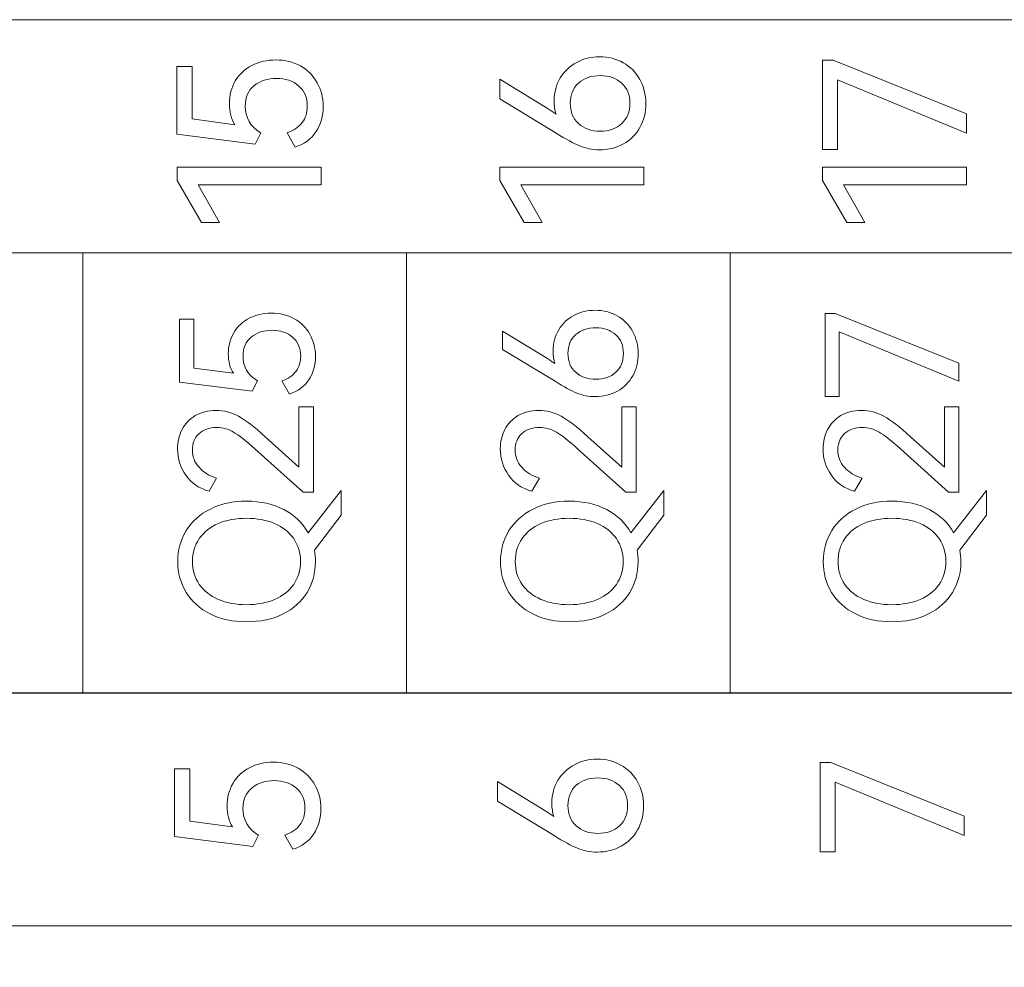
# Model space of a CAD drawing. Header units: millimetres. Extents: x 0 to 427, y 0 to 299.
# Tile 29 of 39: x 145 to 157, y 146 to 158. Entities that reach past the tile are written whole.
import ezdxf

# ---------------------------------------------------------------- set-up
doc = ezdxf.new("R2010")
doc.units = ezdxf.units.MM
doc.header["$LTSCALE"] = 23.1
doc.header["$MEASUREMENT"] = 0
doc.header["$PDSIZE"] = -5
doc.layers.add('IQC尺寸', color=3, linetype='Continuous', lineweight=18)
doc.layers.add('layer 1', color=7, linetype='Continuous')
doc.dimstyles.new('+-0.05', dxfattribs={"dimtxt": 2, "dimasz": 2, "dimexe": 1.25, "dimexo": 0.625, "dimtad": 1, "dimdsep": 46, "dimtxsty": 'Standard', "dimcen": 1.5, "dimdle": 4, "dimadec": 0, "dimazin": 0, "dimtol": 1, "dimtp": 0.05, "dimtm": 0.05, "dimtfac": 1, "dimtmove": 0, "dimatfit": 3, "dimfxl": 1, "dimtolj": 1, "dimarcsym": 0})

# ---------------------------------------------------------------- blocks, each defined once
blk = doc.blocks.new('*D34')
at = {"layer": 'Defpoints', "color": 0}
for p in [(195.984, 164.078), (89.983, 110.187), (195.984, 90.968)]:
    blk.add_point(p, dxfattribs=at)
at = {"layer": 'IQC尺寸', "color": 0, "lineweight": -2}
for p, q in [((195.984, 163.453), (195.984, 89.718)), ((89.983, 109.562), (89.983, 89.718)), ((91.983, 90.968), (193.984, 90.968))]:
    blk.add_line(p, q, dxfattribs=at)
at = {"layer": 'IQC尺寸', "color": 0}
for points in [[(91.983, 91.301), (91.983, 90.635), (89.983, 90.968)], [(193.984, 90.635), (193.984, 91.301), (195.984, 90.968)]]:
    blk.add_solid(points, dxfattribs=at)
at = {"layer": 'IQC尺寸', "color": 0, "insert": (142.984, 92.623), "char_height": 2, "attachment_point": 5}
blk.add_mtext('\\A1;106%%p0.2', dxfattribs=at)

msp = doc.modelspace()

# ---------------------------------------------------------------- linework, layer by layer
at = {"layer": 'layer 1', "lineweight": 9}
for points, knots in [([(125.425, 155.396), (125.425, 155.396), (125.425, 158.328), (125.425, 158.328), (125.425, 158.328), (125.425, 158.328), (162.058, 158.328), (162.058, 158.328), (162.058, 158.328), (162.058, 158.328), (162.058, 155.396), (162.058, 155.396), (162.058, 155.396), (162.058, 155.396), (125.425, 155.396), (125.425, 155.396)], [0, 0, 0, 0, 0.25, 0.25, 0.25, 0.25, 0.5, 0.5, 0.5, 0.5, 0.75, 0.75, 0.75, 0.75, 1, 1, 1, 1]), ([(147.618, 157.272), (147.618, 157.379), (147.643, 157.475), (147.693, 157.558), (147.693, 157.558), (147.743, 157.642), (147.813, 157.708), (147.9, 157.753), (147.9, 157.753), (147.988, 157.799), (148.089, 157.822), (148.201, 157.822), (148.201, 157.822), (148.317, 157.822), (148.422, 157.796), (148.512, 157.746), (148.512, 157.746), (148.602, 157.695), (148.673, 157.624), (148.723, 157.536), (148.723, 157.536), (148.773, 157.448), (148.798, 157.348), (148.798, 157.24), (148.798, 157.24), (148.798, 157.119), (148.768, 157.012), (148.708, 156.92), (148.708, 156.92), (148.648, 156.827), (148.56, 156.762), (148.445, 156.726), (148.445, 156.726), (148.445, 156.726), (148.344, 156.904), (148.344, 156.904), (148.344, 156.904), (148.428, 156.933), (148.491, 156.977), (148.534, 157.033), (148.534, 157.033), (148.577, 157.09), (148.598, 157.159), (148.598, 157.24), (148.598, 157.24), (148.598, 157.348), (148.561, 157.434), (148.489, 157.496), (148.489, 157.496), (148.418, 157.558), (148.324, 157.59), (148.21, 157.59), (148.21, 157.59), (148.1, 157.59), (148.007, 157.56), (147.931, 157.5), (147.931, 157.5), (147.856, 157.441), (147.818, 157.353), (147.818, 157.24), (147.818, 157.24), (147.818, 157.096), (147.883, 156.984), (148.013, 156.904), (148.013, 156.904), (148.013, 156.904), (147.941, 156.763), (147.941, 156.763), (147.941, 156.763), (147.941, 156.763), (146.958, 156.886), (146.958, 156.886), (146.958, 156.886), (146.958, 156.886), (146.958, 157.741), (146.958, 157.741), (146.958, 157.741), (146.958, 157.741), (147.151, 157.741), (147.151, 157.741), (147.151, 157.741), (147.151, 157.741), (147.151, 157.079), (147.151, 157.079), (147.151, 157.079), (147.151, 157.079), (147.687, 157.007), (147.687, 157.007), (147.687, 157.007), (147.641, 157.08), (147.618, 157.168), (147.618, 157.272)], [0, 0, 0, 0, 0.043478, 0.043478, 0.043478, 0.043478, 0.086957, 0.086957, 0.086957, 0.086957, 0.130435, 0.130435, 0.130435, 0.130435, 0.173913, 0.173913, 0.173913, 0.173913, 0.217391, 0.217391, 0.217391, 0.217391, 0.26087, 0.26087, 0.26087, 0.26087, 0.304348, 0.304348, 0.304348, 0.304348, 0.347826, 0.347826, 0.347826, 0.347826, 0.391304, 0.391304, 0.391304, 0.391304, 0.434783, 0.434783, 0.434783, 0.434783, 0.478261, 0.478261, 0.478261, 0.478261, 0.521739, 0.521739, 0.521739, 0.521739, 0.565217, 0.565217, 0.565217, 0.565217, 0.608696, 0.608696, 0.608696, 0.608696, 0.652174, 0.652174, 0.652174, 0.652174, 0.695652, 0.695652, 0.695652, 0.695652, 0.73913, 0.73913, 0.73913, 0.73913, 0.782609, 0.782609, 0.782609, 0.782609, 0.826087, 0.826087, 0.826087, 0.826087, 0.869565, 0.869565, 0.869565, 0.869565, 0.913043, 0.913043, 0.913043, 0.913043, 0.956522, 0.956522, 0.956522, 0.956522, 1, 1, 1, 1]), ([(151.703, 157.309), (151.703, 157.416), (151.729, 157.512), (151.779, 157.595), (151.779, 157.595), (151.83, 157.679), (151.9, 157.745), (151.987, 157.791), (151.987, 157.791), (152.073, 157.838), (152.17, 157.862), (152.276, 157.862), (152.276, 157.862), (152.384, 157.862), (152.483, 157.837), (152.572, 157.787), (152.572, 157.787), (152.661, 157.736), (152.731, 157.666), (152.781, 157.577), (152.781, 157.577), (152.83, 157.487), (152.856, 157.387), (152.856, 157.277), (152.856, 157.277), (152.856, 157.163), (152.831, 157.062), (152.782, 156.973), (152.782, 156.973), (152.732, 156.884), (152.663, 156.815), (152.574, 156.765), (152.574, 156.765), (152.486, 156.716), (152.384, 156.691), (152.271, 156.691), (152.271, 156.691), (152.182, 156.691), (152.1, 156.707), (152.025, 156.74), (152.025, 156.74), (151.95, 156.772), (151.852, 156.825), (151.73, 156.899), (151.73, 156.899), (151.73, 156.899), (151.019, 157.331), (151.019, 157.331), (151.019, 157.331), (151.019, 157.331), (151.019, 157.58), (151.019, 157.58), (151.019, 157.58), (151.019, 157.58), (151.626, 157.207), (151.626, 157.207), (151.626, 157.207), (151.662, 157.186), (151.696, 157.161), (151.727, 157.138), (151.727, 157.138), (151.711, 157.189), (151.703, 157.246), (151.703, 157.309)], [0, 0, 0, 0, 0.0625, 0.0625, 0.0625, 0.0625, 0.125, 0.125, 0.125, 0.125, 0.1875, 0.1875, 0.1875, 0.1875, 0.25, 0.25, 0.25, 0.25, 0.3125, 0.3125, 0.3125, 0.3125, 0.375, 0.375, 0.375, 0.375, 0.4375, 0.4375, 0.4375, 0.4375, 0.5, 0.5, 0.5, 0.5, 0.5625, 0.5625, 0.5625, 0.5625, 0.625, 0.625, 0.625, 0.625, 0.6875, 0.6875, 0.6875, 0.6875, 0.75, 0.75, 0.75, 0.75, 0.8125, 0.8125, 0.8125, 0.8125, 0.875, 0.875, 0.875, 0.875, 0.9375, 0.9375, 0.9375, 0.9375, 1, 1, 1, 1]), ([(155.267, 157.57), (155.267, 157.57), (155.267, 156.694), (155.267, 156.694), (155.267, 156.694), (155.267, 156.694), (155.076, 156.694), (155.076, 156.694), (155.076, 156.694), (155.076, 156.694), (155.076, 157.82), (155.076, 157.82), (155.076, 157.82), (155.076, 157.82), (155.212, 157.82), (155.212, 157.82), (155.212, 157.82), (155.212, 157.82), (156.887, 157.143), (156.887, 157.143), (156.887, 157.143), (156.887, 157.143), (156.887, 156.901), (156.887, 156.901), (156.887, 156.901), (156.887, 156.901), (155.267, 157.57), (155.267, 157.57)], [0, 0, 0, 0, 0.142857, 0.142857, 0.142857, 0.142857, 0.285714, 0.285714, 0.285714, 0.285714, 0.428571, 0.428571, 0.428571, 0.428571, 0.571429, 0.571429, 0.571429, 0.571429, 0.714286, 0.714286, 0.714286, 0.714286, 0.857143, 0.857143, 0.857143, 0.857143, 1, 1, 1, 1]), ([(152.656, 157.277), (152.656, 157.382), (152.621, 157.467), (152.552, 157.53), (152.552, 157.53), (152.484, 157.593), (152.393, 157.625), (152.283, 157.625), (152.283, 157.625), (152.171, 157.625), (152.08, 157.593), (152.01, 157.531), (152.01, 157.531), (151.941, 157.469), (151.905, 157.384), (151.905, 157.277), (151.905, 157.277), (151.905, 157.17), (151.94, 157.084), (152.01, 157.021), (152.01, 157.021), (152.08, 156.958), (152.171, 156.926), (152.283, 156.926), (152.283, 156.926), (152.395, 156.926), (152.486, 156.958), (152.553, 157.021), (152.553, 157.021), (152.621, 157.084), (152.656, 157.17), (152.656, 157.277)], [0, 0, 0, 0, 0.125, 0.125, 0.125, 0.125, 0.25, 0.25, 0.25, 0.25, 0.375, 0.375, 0.375, 0.375, 0.5, 0.5, 0.5, 0.5, 0.625, 0.625, 0.625, 0.625, 0.75, 0.75, 0.75, 0.75, 0.875, 0.875, 0.875, 0.875, 1, 1, 1, 1]), ([(147.494, 155.778), (147.494, 155.778), (147.267, 155.778), (147.267, 155.778), (147.267, 155.778), (147.267, 155.778), (146.961, 156.304), (146.961, 156.304), (146.961, 156.304), (146.961, 156.304), (146.961, 156.472), (146.961, 156.472), (146.961, 156.472), (146.961, 156.472), (148.771, 156.472), (148.771, 156.472), (148.771, 156.472), (148.771, 156.472), (148.771, 156.249), (148.771, 156.249), (148.771, 156.249), (148.771, 156.249), (147.225, 156.249), (147.225, 156.249), (147.225, 156.249), (147.225, 156.249), (147.494, 155.778), (147.494, 155.778)], [0, 0, 0, 0, 0.142857, 0.142857, 0.142857, 0.142857, 0.285714, 0.285714, 0.285714, 0.285714, 0.428571, 0.428571, 0.428571, 0.428571, 0.571429, 0.571429, 0.571429, 0.571429, 0.714286, 0.714286, 0.714286, 0.714286, 0.857143, 0.857143, 0.857143, 0.857143, 1, 1, 1, 1]), ([(151.552, 155.778), (151.552, 155.778), (151.325, 155.778), (151.325, 155.778), (151.325, 155.778), (151.325, 155.778), (151.019, 156.304), (151.019, 156.304), (151.019, 156.304), (151.019, 156.304), (151.019, 156.472), (151.019, 156.472), (151.019, 156.472), (151.019, 156.472), (152.829, 156.472), (152.829, 156.472), (152.829, 156.472), (152.829, 156.472), (152.829, 156.249), (152.829, 156.249), (152.829, 156.249), (152.829, 156.249), (151.283, 156.249), (151.283, 156.249), (151.283, 156.249), (151.283, 156.249), (151.552, 155.778), (151.552, 155.778)], [0, 0, 0, 0, 0.142857, 0.142857, 0.142857, 0.142857, 0.285714, 0.285714, 0.285714, 0.285714, 0.428571, 0.428571, 0.428571, 0.428571, 0.571429, 0.571429, 0.571429, 0.571429, 0.714286, 0.714286, 0.714286, 0.714286, 0.857143, 0.857143, 0.857143, 0.857143, 1, 1, 1, 1]), ([(155.61, 155.778), (155.61, 155.778), (155.383, 155.778), (155.383, 155.778), (155.383, 155.778), (155.383, 155.778), (155.076, 156.304), (155.076, 156.304), (155.076, 156.304), (155.076, 156.304), (155.076, 156.472), (155.076, 156.472), (155.076, 156.472), (155.076, 156.472), (156.887, 156.472), (156.887, 156.472), (156.887, 156.472), (156.887, 156.472), (156.887, 156.249), (156.887, 156.249), (156.887, 156.249), (156.887, 156.249), (155.341, 156.249), (155.341, 156.249), (155.341, 156.249), (155.341, 156.249), (155.61, 155.778), (155.61, 155.778)], [0, 0, 0, 0, 0.142857, 0.142857, 0.142857, 0.142857, 0.285714, 0.285714, 0.285714, 0.285714, 0.428571, 0.428571, 0.428571, 0.428571, 0.571429, 0.571429, 0.571429, 0.571429, 0.714286, 0.714286, 0.714286, 0.714286, 0.857143, 0.857143, 0.857143, 0.857143, 1, 1, 1, 1]), ([(162.058, 155.396), (162.058, 155.396), (157.987, 155.396), (157.987, 155.396), (157.987, 155.396), (157.987, 155.396), (153.917, 155.396), (153.917, 155.396), (153.917, 155.396), (153.917, 155.396), (149.847, 155.396), (149.847, 155.396), (149.847, 155.396), (149.847, 155.396), (145.776, 155.396), (145.776, 155.396), (145.776, 155.396), (145.776, 155.396), (141.706, 155.396), (141.706, 155.396), (141.706, 155.396), (141.706, 155.396), (137.636, 155.396), (137.636, 155.396), (137.636, 155.396), (137.636, 155.396), (133.565, 155.396), (133.565, 155.396), (133.565, 155.396), (133.565, 155.396), (129.495, 155.396), (129.495, 155.396), (129.495, 155.396), (129.495, 155.396), (125.425, 155.396), (125.425, 155.396)], [0, 0, 0, 0, 0.111111, 0.111111, 0.111111, 0.111111, 0.222222, 0.222222, 0.222222, 0.222222, 0.333333, 0.333333, 0.333333, 0.333333, 0.444444, 0.444444, 0.444444, 0.444444, 0.555556, 0.555556, 0.555556, 0.555556, 0.666667, 0.666667, 0.666667, 0.666667, 0.777778, 0.777778, 0.777778, 0.777778, 0.888889, 0.888889, 0.888889, 0.888889, 1, 1, 1, 1]), ([(151.689, 154.159), (151.689, 154.258), (151.712, 154.347), (151.76, 154.425), (151.76, 154.425), (151.807, 154.503), (151.871, 154.563), (151.952, 154.607), (151.952, 154.607), (152.033, 154.651), (152.123, 154.672), (152.221, 154.672), (152.221, 154.672), (152.321, 154.672), (152.413, 154.649), (152.496, 154.602), (152.496, 154.602), (152.578, 154.556), (152.643, 154.491), (152.69, 154.408), (152.69, 154.408), (152.736, 154.324), (152.759, 154.231), (152.759, 154.129), (152.759, 154.129), (152.759, 154.023), (152.737, 153.929), (152.691, 153.847), (152.691, 153.847), (152.645, 153.764), (152.581, 153.7), (152.498, 153.654), (152.498, 153.654), (152.416, 153.608), (152.321, 153.585), (152.216, 153.585), (152.216, 153.585), (152.133, 153.585), (152.057, 153.6), (151.988, 153.63), (151.988, 153.63), (151.918, 153.66), (151.827, 153.709), (151.714, 153.778), (151.714, 153.778), (151.714, 153.778), (151.053, 154.179), (151.053, 154.179), (151.053, 154.179), (151.053, 154.179), (151.053, 154.411), (151.053, 154.411), (151.053, 154.411), (151.053, 154.411), (151.618, 154.065), (151.618, 154.065), (151.618, 154.065), (151.651, 154.043), (151.682, 154.022), (151.712, 154.001), (151.712, 154.001), (151.696, 154.048), (151.689, 154.101), (151.689, 154.159)], [0, 0, 0, 0, 0.0625, 0.0625, 0.0625, 0.0625, 0.125, 0.125, 0.125, 0.125, 0.1875, 0.1875, 0.1875, 0.1875, 0.25, 0.25, 0.25, 0.25, 0.3125, 0.3125, 0.3125, 0.3125, 0.375, 0.375, 0.375, 0.375, 0.4375, 0.4375, 0.4375, 0.4375, 0.5, 0.5, 0.5, 0.5, 0.5625, 0.5625, 0.5625, 0.5625, 0.625, 0.625, 0.625, 0.625, 0.6875, 0.6875, 0.6875, 0.6875, 0.75, 0.75, 0.75, 0.75, 0.8125, 0.8125, 0.8125, 0.8125, 0.875, 0.875, 0.875, 0.875, 0.9375, 0.9375, 0.9375, 0.9375, 1, 1, 1, 1]), ([(147.605, 154.124), (147.605, 154.224), (147.628, 154.312), (147.675, 154.39), (147.675, 154.39), (147.721, 154.468), (147.785, 154.529), (147.867, 154.572), (147.867, 154.572), (147.949, 154.614), (148.042, 154.636), (148.146, 154.636), (148.146, 154.636), (148.254, 154.636), (148.351, 154.612), (148.435, 154.565), (148.435, 154.565), (148.519, 154.517), (148.584, 154.452), (148.631, 154.37), (148.631, 154.37), (148.677, 154.287), (148.701, 154.195), (148.701, 154.095), (148.701, 154.095), (148.701, 153.983), (148.673, 153.884), (148.617, 153.798), (148.617, 153.798), (148.561, 153.711), (148.48, 153.651), (148.373, 153.618), (148.373, 153.618), (148.373, 153.618), (148.279, 153.783), (148.279, 153.783), (148.279, 153.783), (148.357, 153.81), (148.416, 153.85), (148.455, 153.903), (148.455, 153.903), (148.495, 153.956), (148.515, 154.02), (148.515, 154.095), (148.515, 154.095), (148.515, 154.195), (148.481, 154.275), (148.414, 154.333), (148.414, 154.333), (148.347, 154.391), (148.26, 154.42), (148.155, 154.42), (148.155, 154.42), (148.052, 154.42), (147.966, 154.392), (147.896, 154.336), (147.896, 154.336), (147.825, 154.281), (147.79, 154.2), (147.79, 154.095), (147.79, 154.095), (147.79, 153.962), (147.851, 153.858), (147.971, 153.783), (147.971, 153.783), (147.971, 153.783), (147.905, 153.652), (147.905, 153.652), (147.905, 153.652), (147.905, 153.652), (146.992, 153.767), (146.992, 153.767), (146.992, 153.767), (146.992, 153.767), (146.992, 154.56), (146.992, 154.56), (146.992, 154.56), (146.992, 154.56), (147.171, 154.56), (147.171, 154.56), (147.171, 154.56), (147.171, 154.56), (147.171, 153.945), (147.171, 153.945), (147.171, 153.945), (147.171, 153.945), (147.669, 153.879), (147.669, 153.879), (147.669, 153.879), (147.626, 153.946), (147.605, 154.028), (147.605, 154.124)], [0, 0, 0, 0, 0.043478, 0.043478, 0.043478, 0.043478, 0.086957, 0.086957, 0.086957, 0.086957, 0.130435, 0.130435, 0.130435, 0.130435, 0.173913, 0.173913, 0.173913, 0.173913, 0.217391, 0.217391, 0.217391, 0.217391, 0.26087, 0.26087, 0.26087, 0.26087, 0.304348, 0.304348, 0.304348, 0.304348, 0.347826, 0.347826, 0.347826, 0.347826, 0.391304, 0.391304, 0.391304, 0.391304, 0.434783, 0.434783, 0.434783, 0.434783, 0.478261, 0.478261, 0.478261, 0.478261, 0.521739, 0.521739, 0.521739, 0.521739, 0.565217, 0.565217, 0.565217, 0.565217, 0.608696, 0.608696, 0.608696, 0.608696, 0.652174, 0.652174, 0.652174, 0.652174, 0.695652, 0.695652, 0.695652, 0.695652, 0.73913, 0.73913, 0.73913, 0.73913, 0.782609, 0.782609, 0.782609, 0.782609, 0.826087, 0.826087, 0.826087, 0.826087, 0.869565, 0.869565, 0.869565, 0.869565, 0.913043, 0.913043, 0.913043, 0.913043, 0.956522, 0.956522, 0.956522, 0.956522, 1, 1, 1, 1]), ([(155.289, 154.402), (155.289, 154.402), (155.289, 153.588), (155.289, 153.588), (155.289, 153.588), (155.289, 153.588), (155.112, 153.588), (155.112, 153.588), (155.112, 153.588), (155.112, 153.588), (155.112, 154.633), (155.112, 154.633), (155.112, 154.633), (155.112, 154.633), (155.238, 154.633), (155.238, 154.633), (155.238, 154.633), (155.238, 154.633), (156.793, 154.005), (156.793, 154.005), (156.793, 154.005), (156.793, 154.005), (156.793, 153.78), (156.793, 153.78), (156.793, 153.78), (156.793, 153.78), (155.289, 154.402), (155.289, 154.402)], [0, 0, 0, 0, 0.142857, 0.142857, 0.142857, 0.142857, 0.285714, 0.285714, 0.285714, 0.285714, 0.428571, 0.428571, 0.428571, 0.428571, 0.571429, 0.571429, 0.571429, 0.571429, 0.714286, 0.714286, 0.714286, 0.714286, 0.857143, 0.857143, 0.857143, 0.857143, 1, 1, 1, 1]), ([(152.574, 154.129), (152.574, 154.227), (152.542, 154.305), (152.477, 154.364), (152.477, 154.364), (152.413, 154.423), (152.33, 154.452), (152.227, 154.452), (152.227, 154.452), (152.124, 154.452), (152.039, 154.423), (151.974, 154.365), (151.974, 154.365), (151.909, 154.307), (151.877, 154.228), (151.877, 154.129), (151.877, 154.129), (151.877, 154.03), (151.909, 153.95), (151.974, 153.892), (151.974, 153.892), (152.039, 153.833), (152.124, 153.803), (152.227, 153.803), (152.227, 153.803), (152.331, 153.803), (152.415, 153.833), (152.479, 153.892), (152.479, 153.892), (152.542, 153.95), (152.574, 154.03), (152.574, 154.129)], [0, 0, 0, 0, 0.125, 0.125, 0.125, 0.125, 0.25, 0.25, 0.25, 0.25, 0.375, 0.375, 0.375, 0.375, 0.5, 0.5, 0.5, 0.5, 0.625, 0.625, 0.625, 0.625, 0.75, 0.75, 0.75, 0.75, 0.875, 0.875, 0.875, 0.875, 1, 1, 1, 1]), ([(148.494, 152.696), (148.494, 152.696), (148.494, 153.455), (148.494, 153.455), (148.494, 153.455), (148.494, 153.455), (148.675, 153.455), (148.675, 153.455), (148.675, 153.455), (148.675, 153.455), (148.675, 152.384), (148.675, 152.384), (148.675, 152.384), (148.675, 152.384), (148.545, 152.384), (148.545, 152.384), (148.545, 152.384), (148.545, 152.384), (147.939, 152.928), (147.939, 152.928), (147.939, 152.928), (147.826, 153.03), (147.737, 153.1), (147.672, 153.139), (147.672, 153.139), (147.607, 153.177), (147.537, 153.196), (147.46, 153.196), (147.46, 153.196), (147.362, 153.196), (147.287, 153.169), (147.233, 153.116), (147.233, 153.116), (147.18, 153.062), (147.153, 152.995), (147.153, 152.914), (147.153, 152.914), (147.153, 152.831), (147.181, 152.759), (147.237, 152.696), (147.237, 152.696), (147.292, 152.633), (147.366, 152.588), (147.458, 152.561), (147.458, 152.561), (147.458, 152.561), (147.364, 152.396), (147.364, 152.396), (147.364, 152.396), (147.238, 152.429), (147.141, 152.496), (147.071, 152.595), (147.071, 152.595), (147.002, 152.694), (146.967, 152.805), (146.967, 152.928), (146.967, 152.928), (146.967, 153.016), (146.986, 153.097), (147.023, 153.171), (147.023, 153.171), (147.061, 153.244), (147.116, 153.302), (147.188, 153.346), (147.188, 153.346), (147.261, 153.39), (147.349, 153.411), (147.451, 153.411), (147.451, 153.411), (147.55, 153.411), (147.644, 153.387), (147.733, 153.338), (147.733, 153.338), (147.822, 153.289), (147.933, 153.204), (148.068, 153.081), (148.068, 153.081), (148.068, 153.081), (148.494, 152.696), (148.494, 152.696)], [0, 0, 0, 0, 0.05, 0.05, 0.05, 0.05, 0.1, 0.1, 0.1, 0.1, 0.15, 0.15, 0.15, 0.15, 0.2, 0.2, 0.2, 0.2, 0.25, 0.25, 0.25, 0.25, 0.3, 0.3, 0.3, 0.3, 0.35, 0.35, 0.35, 0.35, 0.4, 0.4, 0.4, 0.4, 0.45, 0.45, 0.45, 0.45, 0.5, 0.5, 0.5, 0.5, 0.55, 0.55, 0.55, 0.55, 0.6, 0.6, 0.6, 0.6, 0.65, 0.65, 0.65, 0.65, 0.7, 0.7, 0.7, 0.7, 0.75, 0.75, 0.75, 0.75, 0.8, 0.8, 0.8, 0.8, 0.85, 0.85, 0.85, 0.85, 0.9, 0.9, 0.9, 0.9, 0.95, 0.95, 0.95, 0.95, 1, 1, 1, 1]), ([(152.553, 152.696), (152.553, 152.696), (152.553, 153.455), (152.553, 153.455), (152.553, 153.455), (152.553, 153.455), (152.734, 153.455), (152.734, 153.455), (152.734, 153.455), (152.734, 153.455), (152.734, 152.384), (152.734, 152.384), (152.734, 152.384), (152.734, 152.384), (152.604, 152.384), (152.604, 152.384), (152.604, 152.384), (152.604, 152.384), (151.998, 152.928), (151.998, 152.928), (151.998, 152.928), (151.885, 153.03), (151.796, 153.1), (151.731, 153.139), (151.731, 153.139), (151.666, 153.177), (151.595, 153.196), (151.519, 153.196), (151.519, 153.196), (151.421, 153.196), (151.345, 153.169), (151.292, 153.116), (151.292, 153.116), (151.238, 153.062), (151.212, 152.995), (151.212, 152.914), (151.212, 152.914), (151.212, 152.831), (151.24, 152.759), (151.295, 152.696), (151.295, 152.696), (151.351, 152.633), (151.425, 152.588), (151.517, 152.561), (151.517, 152.561), (151.517, 152.561), (151.423, 152.396), (151.423, 152.396), (151.423, 152.396), (151.297, 152.429), (151.2, 152.496), (151.13, 152.595), (151.13, 152.595), (151.061, 152.694), (151.026, 152.805), (151.026, 152.928), (151.026, 152.928), (151.026, 153.016), (151.045, 153.097), (151.082, 153.171), (151.082, 153.171), (151.12, 153.244), (151.175, 153.302), (151.247, 153.346), (151.247, 153.346), (151.32, 153.39), (151.407, 153.411), (151.51, 153.411), (151.51, 153.411), (151.609, 153.411), (151.703, 153.387), (151.792, 153.338), (151.792, 153.338), (151.88, 153.289), (151.992, 153.204), (152.127, 153.081), (152.127, 153.081), (152.127, 153.081), (152.553, 152.696), (152.553, 152.696)], [0, 0, 0, 0, 0.05, 0.05, 0.05, 0.05, 0.1, 0.1, 0.1, 0.1, 0.15, 0.15, 0.15, 0.15, 0.2, 0.2, 0.2, 0.2, 0.25, 0.25, 0.25, 0.25, 0.3, 0.3, 0.3, 0.3, 0.35, 0.35, 0.35, 0.35, 0.4, 0.4, 0.4, 0.4, 0.45, 0.45, 0.45, 0.45, 0.5, 0.5, 0.5, 0.5, 0.55, 0.55, 0.55, 0.55, 0.6, 0.6, 0.6, 0.6, 0.65, 0.65, 0.65, 0.65, 0.7, 0.7, 0.7, 0.7, 0.75, 0.75, 0.75, 0.75, 0.8, 0.8, 0.8, 0.8, 0.85, 0.85, 0.85, 0.85, 0.9, 0.9, 0.9, 0.9, 0.95, 0.95, 0.95, 0.95, 1, 1, 1, 1]), ([(156.612, 152.696), (156.612, 152.696), (156.612, 153.455), (156.612, 153.455), (156.612, 153.455), (156.612, 153.455), (156.793, 153.455), (156.793, 153.455), (156.793, 153.455), (156.793, 153.455), (156.793, 152.384), (156.793, 152.384), (156.793, 152.384), (156.793, 152.384), (156.662, 152.384), (156.662, 152.384), (156.662, 152.384), (156.662, 152.384), (156.057, 152.928), (156.057, 152.928), (156.057, 152.928), (155.944, 153.03), (155.855, 153.1), (155.79, 153.139), (155.79, 153.139), (155.725, 153.177), (155.654, 153.196), (155.578, 153.196), (155.578, 153.196), (155.48, 153.196), (155.404, 153.169), (155.351, 153.116), (155.351, 153.116), (155.297, 153.062), (155.27, 152.995), (155.27, 152.914), (155.27, 152.914), (155.27, 152.831), (155.298, 152.759), (155.354, 152.696), (155.354, 152.696), (155.41, 152.633), (155.484, 152.588), (155.575, 152.561), (155.575, 152.561), (155.575, 152.561), (155.481, 152.396), (155.481, 152.396), (155.481, 152.396), (155.356, 152.429), (155.259, 152.496), (155.189, 152.595), (155.189, 152.595), (155.119, 152.694), (155.085, 152.805), (155.085, 152.928), (155.085, 152.928), (155.085, 153.016), (155.103, 153.097), (155.141, 153.171), (155.141, 153.171), (155.178, 153.244), (155.233, 153.302), (155.306, 153.346), (155.306, 153.346), (155.379, 153.39), (155.466, 153.411), (155.569, 153.411), (155.569, 153.411), (155.668, 153.411), (155.762, 153.387), (155.851, 153.338), (155.851, 153.338), (155.939, 153.289), (156.051, 153.204), (156.185, 153.081), (156.185, 153.081), (156.185, 153.081), (156.612, 152.696), (156.612, 152.696)], [0, 0, 0, 0, 0.05, 0.05, 0.05, 0.05, 0.1, 0.1, 0.1, 0.1, 0.15, 0.15, 0.15, 0.15, 0.2, 0.2, 0.2, 0.2, 0.25, 0.25, 0.25, 0.25, 0.3, 0.3, 0.3, 0.3, 0.35, 0.35, 0.35, 0.35, 0.4, 0.4, 0.4, 0.4, 0.45, 0.45, 0.45, 0.45, 0.5, 0.5, 0.5, 0.5, 0.55, 0.55, 0.55, 0.55, 0.6, 0.6, 0.6, 0.6, 0.65, 0.65, 0.65, 0.65, 0.7, 0.7, 0.7, 0.7, 0.75, 0.75, 0.75, 0.75, 0.8, 0.8, 0.8, 0.8, 0.85, 0.85, 0.85, 0.85, 0.9, 0.9, 0.9, 0.9, 0.95, 0.95, 0.95, 0.95, 1, 1, 1, 1]), ([(149.024, 152.403), (149.024, 152.403), (149.024, 152.095), (149.024, 152.095), (149.024, 152.095), (149.024, 152.095), (148.687, 151.655), (148.687, 151.655), (148.687, 151.655), (148.696, 151.608), (148.701, 151.56), (148.701, 151.511), (148.701, 151.511), (148.701, 151.367), (148.666, 151.237), (148.595, 151.122), (148.595, 151.122), (148.525, 151.007), (148.424, 150.916), (148.293, 150.85), (148.293, 150.85), (148.161, 150.785), (148.008, 150.752), (147.834, 150.752), (147.834, 150.752), (147.661, 150.752), (147.509, 150.785), (147.378, 150.85), (147.378, 150.85), (147.246, 150.916), (147.145, 151.007), (147.075, 151.122), (147.075, 151.122), (147.005, 151.237), (146.969, 151.367), (146.969, 151.511), (146.969, 151.511), (146.969, 151.654), (147.005, 151.784), (147.076, 151.899), (147.076, 151.899), (147.147, 152.015), (147.248, 152.105), (147.379, 152.171), (147.379, 152.171), (147.509, 152.237), (147.661, 152.27), (147.834, 152.27), (147.834, 152.27), (148.014, 152.27), (148.171, 152.234), (148.305, 152.163), (148.305, 152.163), (148.439, 152.092), (148.54, 151.995), (148.609, 151.873), (148.609, 151.873), (148.609, 151.873), (149.024, 152.403), (149.024, 152.403)], [0, 0, 0, 0, 0.066667, 0.066667, 0.066667, 0.066667, 0.133333, 0.133333, 0.133333, 0.133333, 0.2, 0.2, 0.2, 0.2, 0.266667, 0.266667, 0.266667, 0.266667, 0.333333, 0.333333, 0.333333, 0.333333, 0.4, 0.4, 0.4, 0.4, 0.466667, 0.466667, 0.466667, 0.466667, 0.533333, 0.533333, 0.533333, 0.533333, 0.6, 0.6, 0.6, 0.6, 0.666667, 0.666667, 0.666667, 0.666667, 0.733333, 0.733333, 0.733333, 0.733333, 0.8, 0.8, 0.8, 0.8, 0.866667, 0.866667, 0.866667, 0.866667, 0.933333, 0.933333, 0.933333, 0.933333, 1, 1, 1, 1]), ([(153.083, 152.403), (153.083, 152.403), (153.083, 152.095), (153.083, 152.095), (153.083, 152.095), (153.083, 152.095), (152.746, 151.655), (152.746, 151.655), (152.746, 151.655), (152.755, 151.608), (152.759, 151.56), (152.759, 151.511), (152.759, 151.511), (152.759, 151.367), (152.724, 151.237), (152.654, 151.122), (152.654, 151.122), (152.584, 151.007), (152.483, 150.916), (152.351, 150.85), (152.351, 150.85), (152.22, 150.785), (152.067, 150.752), (151.893, 150.752), (151.893, 150.752), (151.72, 150.752), (151.568, 150.785), (151.436, 150.85), (151.436, 150.85), (151.305, 150.916), (151.204, 151.007), (151.134, 151.122), (151.134, 151.122), (151.063, 151.237), (151.028, 151.367), (151.028, 151.511), (151.028, 151.511), (151.028, 151.654), (151.064, 151.784), (151.135, 151.899), (151.135, 151.899), (151.206, 152.015), (151.307, 152.105), (151.438, 152.171), (151.438, 152.171), (151.568, 152.237), (151.72, 152.27), (151.893, 152.27), (151.893, 152.27), (152.073, 152.27), (152.23, 152.234), (152.364, 152.163), (152.364, 152.163), (152.498, 152.092), (152.599, 151.995), (152.668, 151.873), (152.668, 151.873), (152.668, 151.873), (153.083, 152.403), (153.083, 152.403)], [0, 0, 0, 0, 0.066667, 0.066667, 0.066667, 0.066667, 0.133333, 0.133333, 0.133333, 0.133333, 0.2, 0.2, 0.2, 0.2, 0.266667, 0.266667, 0.266667, 0.266667, 0.333333, 0.333333, 0.333333, 0.333333, 0.4, 0.4, 0.4, 0.4, 0.466667, 0.466667, 0.466667, 0.466667, 0.533333, 0.533333, 0.533333, 0.533333, 0.6, 0.6, 0.6, 0.6, 0.666667, 0.666667, 0.666667, 0.666667, 0.733333, 0.733333, 0.733333, 0.733333, 0.8, 0.8, 0.8, 0.8, 0.866667, 0.866667, 0.866667, 0.866667, 0.933333, 0.933333, 0.933333, 0.933333, 1, 1, 1, 1]), ([(157.142, 152.403), (157.142, 152.403), (157.142, 152.095), (157.142, 152.095), (157.142, 152.095), (157.142, 152.095), (156.805, 151.655), (156.805, 151.655), (156.805, 151.655), (156.814, 151.608), (156.818, 151.56), (156.818, 151.511), (156.818, 151.511), (156.818, 151.367), (156.783, 151.237), (156.713, 151.122), (156.713, 151.122), (156.642, 151.007), (156.542, 150.916), (156.41, 150.85), (156.41, 150.85), (156.279, 150.785), (156.126, 150.752), (155.951, 150.752), (155.951, 150.752), (155.779, 150.752), (155.627, 150.785), (155.495, 150.85), (155.495, 150.85), (155.364, 150.916), (155.263, 151.007), (155.192, 151.122), (155.192, 151.122), (155.122, 151.237), (155.087, 151.367), (155.087, 151.511), (155.087, 151.511), (155.087, 151.654), (155.123, 151.784), (155.194, 151.899), (155.194, 151.899), (155.265, 152.015), (155.366, 152.105), (155.496, 152.171), (155.496, 152.171), (155.627, 152.237), (155.779, 152.27), (155.951, 152.27), (155.951, 152.27), (156.132, 152.27), (156.289, 152.234), (156.423, 152.163), (156.423, 152.163), (156.556, 152.092), (156.658, 151.995), (156.727, 151.873), (156.727, 151.873), (156.727, 151.873), (157.142, 152.403), (157.142, 152.403)], [0, 0, 0, 0, 0.066667, 0.066667, 0.066667, 0.066667, 0.133333, 0.133333, 0.133333, 0.133333, 0.2, 0.2, 0.2, 0.2, 0.266667, 0.266667, 0.266667, 0.266667, 0.333333, 0.333333, 0.333333, 0.333333, 0.4, 0.4, 0.4, 0.4, 0.466667, 0.466667, 0.466667, 0.466667, 0.533333, 0.533333, 0.533333, 0.533333, 0.6, 0.6, 0.6, 0.6, 0.666667, 0.666667, 0.666667, 0.666667, 0.733333, 0.733333, 0.733333, 0.733333, 0.8, 0.8, 0.8, 0.8, 0.866667, 0.866667, 0.866667, 0.866667, 0.933333, 0.933333, 0.933333, 0.933333, 1, 1, 1, 1]), ([(147.834, 150.967), (147.967, 150.967), (148.085, 150.989), (148.187, 151.033), (148.187, 151.033), (148.289, 151.076), (148.369, 151.139), (148.427, 151.222), (148.427, 151.222), (148.484, 151.304), (148.513, 151.401), (148.513, 151.511), (148.513, 151.511), (148.513, 151.621), (148.484, 151.717), (148.427, 151.799), (148.427, 151.799), (148.369, 151.88), (148.289, 151.943), (148.187, 151.988), (148.187, 151.988), (148.085, 152.032), (147.967, 152.054), (147.834, 152.054), (147.834, 152.054), (147.699, 152.054), (147.581, 152.032), (147.478, 151.988), (147.478, 151.988), (147.376, 151.943), (147.297, 151.88), (147.24, 151.799), (147.24, 151.799), (147.183, 151.717), (147.155, 151.621), (147.155, 151.511), (147.155, 151.511), (147.155, 151.401), (147.183, 151.305), (147.24, 151.223), (147.24, 151.223), (147.297, 151.141), (147.376, 151.078), (147.478, 151.034), (147.478, 151.034), (147.581, 150.989), (147.699, 150.967), (147.834, 150.967)], [0, 0, 0, 0, 0.083333, 0.083333, 0.083333, 0.083333, 0.166667, 0.166667, 0.166667, 0.166667, 0.25, 0.25, 0.25, 0.25, 0.333333, 0.333333, 0.333333, 0.333333, 0.416667, 0.416667, 0.416667, 0.416667, 0.5, 0.5, 0.5, 0.5, 0.583333, 0.583333, 0.583333, 0.583333, 0.666667, 0.666667, 0.666667, 0.666667, 0.75, 0.75, 0.75, 0.75, 0.833333, 0.833333, 0.833333, 0.833333, 0.916667, 0.916667, 0.916667, 0.916667, 1, 1, 1, 1]), ([(151.893, 150.967), (152.026, 150.967), (152.143, 150.989), (152.246, 151.033), (152.246, 151.033), (152.348, 151.076), (152.428, 151.139), (152.485, 151.222), (152.485, 151.222), (152.543, 151.304), (152.571, 151.401), (152.571, 151.511), (152.571, 151.511), (152.571, 151.621), (152.543, 151.717), (152.485, 151.799), (152.485, 151.799), (152.428, 151.88), (152.348, 151.943), (152.246, 151.988), (152.246, 151.988), (152.143, 152.032), (152.026, 152.054), (151.893, 152.054), (151.893, 152.054), (151.758, 152.054), (151.64, 152.032), (151.537, 151.988), (151.537, 151.988), (151.435, 151.943), (151.355, 151.88), (151.299, 151.799), (151.299, 151.799), (151.242, 151.717), (151.214, 151.621), (151.214, 151.511), (151.214, 151.511), (151.214, 151.401), (151.242, 151.305), (151.299, 151.223), (151.299, 151.223), (151.355, 151.141), (151.435, 151.078), (151.537, 151.034), (151.537, 151.034), (151.64, 150.989), (151.758, 150.967), (151.893, 150.967)], [0, 0, 0, 0, 0.083333, 0.083333, 0.083333, 0.083333, 0.166667, 0.166667, 0.166667, 0.166667, 0.25, 0.25, 0.25, 0.25, 0.333333, 0.333333, 0.333333, 0.333333, 0.416667, 0.416667, 0.416667, 0.416667, 0.5, 0.5, 0.5, 0.5, 0.583333, 0.583333, 0.583333, 0.583333, 0.666667, 0.666667, 0.666667, 0.666667, 0.75, 0.75, 0.75, 0.75, 0.833333, 0.833333, 0.833333, 0.833333, 0.916667, 0.916667, 0.916667, 0.916667, 1, 1, 1, 1]), ([(155.951, 150.967), (156.084, 150.967), (156.202, 150.989), (156.305, 151.033), (156.305, 151.033), (156.407, 151.076), (156.487, 151.139), (156.544, 151.222), (156.544, 151.222), (156.602, 151.304), (156.63, 151.401), (156.63, 151.511), (156.63, 151.511), (156.63, 151.621), (156.602, 151.717), (156.544, 151.799), (156.544, 151.799), (156.487, 151.88), (156.407, 151.943), (156.305, 151.988), (156.305, 151.988), (156.202, 152.032), (156.084, 152.054), (155.951, 152.054), (155.951, 152.054), (155.817, 152.054), (155.698, 152.032), (155.596, 151.988), (155.596, 151.988), (155.494, 151.943), (155.414, 151.88), (155.358, 151.799), (155.358, 151.799), (155.301, 151.717), (155.273, 151.621), (155.273, 151.511), (155.273, 151.511), (155.273, 151.401), (155.301, 151.305), (155.358, 151.223), (155.358, 151.223), (155.414, 151.141), (155.494, 151.078), (155.596, 151.034), (155.596, 151.034), (155.698, 150.989), (155.817, 150.967), (155.951, 150.967)], [0, 0, 0, 0, 0.083333, 0.083333, 0.083333, 0.083333, 0.166667, 0.166667, 0.166667, 0.166667, 0.25, 0.25, 0.25, 0.25, 0.333333, 0.333333, 0.333333, 0.333333, 0.416667, 0.416667, 0.416667, 0.416667, 0.5, 0.5, 0.5, 0.5, 0.583333, 0.583333, 0.583333, 0.583333, 0.666667, 0.666667, 0.666667, 0.666667, 0.75, 0.75, 0.75, 0.75, 0.833333, 0.833333, 0.833333, 0.833333, 0.916667, 0.916667, 0.916667, 0.916667, 1, 1, 1, 1]), ([(125.425, 146.928), (125.425, 146.928), (125.425, 149.859), (125.425, 149.859), (125.425, 149.859), (125.425, 149.859), (162.058, 149.859), (162.058, 149.859), (162.058, 149.859), (162.058, 149.859), (162.058, 146.928), (162.058, 146.928), (162.058, 146.928), (162.058, 146.928), (125.425, 146.928), (125.425, 146.928)], [0, 0, 0, 0, 0.25, 0.25, 0.25, 0.25, 0.5, 0.5, 0.5, 0.5, 0.75, 0.75, 0.75, 0.75, 1, 1, 1, 1]), ([(162.058, 149.852), (162.058, 149.852), (157.987, 149.852), (157.987, 149.852), (157.987, 149.852), (157.987, 149.852), (153.917, 149.852), (153.917, 149.852), (153.917, 149.852), (153.917, 149.852), (149.847, 149.852), (149.847, 149.852), (149.847, 149.852), (149.847, 149.852), (145.776, 149.852), (145.776, 149.852), (145.776, 149.852), (145.776, 149.852), (141.706, 149.852), (141.706, 149.852), (141.706, 149.852), (141.706, 149.852), (137.636, 149.852), (137.636, 149.852), (137.636, 149.852), (137.636, 149.852), (133.565, 149.852), (133.565, 149.852), (133.565, 149.852), (133.565, 149.852), (129.495, 149.852), (129.495, 149.852), (129.495, 149.852), (129.495, 149.852), (125.425, 149.852), (125.425, 149.852)], [0, 0, 0, 0, 0.111111, 0.111111, 0.111111, 0.111111, 0.222222, 0.222222, 0.222222, 0.222222, 0.333333, 0.333333, 0.333333, 0.333333, 0.444444, 0.444444, 0.444444, 0.444444, 0.555556, 0.555556, 0.555556, 0.555556, 0.666667, 0.666667, 0.666667, 0.666667, 0.777778, 0.777778, 0.777778, 0.777778, 0.888889, 0.888889, 0.888889, 0.888889, 1, 1, 1, 1]), ([(147.589, 148.434), (147.589, 148.541), (147.614, 148.637), (147.664, 148.721), (147.664, 148.721), (147.715, 148.805), (147.784, 148.87), (147.872, 148.916), (147.872, 148.916), (147.96, 148.962), (148.06, 148.985), (148.172, 148.985), (148.172, 148.985), (148.289, 148.985), (148.392, 148.959), (148.483, 148.908), (148.483, 148.908), (148.574, 148.857), (148.644, 148.787), (148.694, 148.699), (148.694, 148.699), (148.744, 148.61), (148.769, 148.511), (148.769, 148.402), (148.769, 148.402), (148.769, 148.282), (148.739, 148.175), (148.679, 148.082), (148.679, 148.082), (148.619, 147.989), (148.532, 147.925), (148.416, 147.889), (148.416, 147.889), (148.416, 147.889), (148.315, 148.066), (148.315, 148.066), (148.315, 148.066), (148.399, 148.096), (148.462, 148.139), (148.505, 148.196), (148.505, 148.196), (148.548, 148.253), (148.569, 148.322), (148.569, 148.402), (148.569, 148.402), (148.569, 148.511), (148.533, 148.596), (148.461, 148.659), (148.461, 148.659), (148.388, 148.722), (148.295, 148.753), (148.182, 148.753), (148.182, 148.753), (148.071, 148.753), (147.978, 148.723), (147.903, 148.663), (147.903, 148.663), (147.827, 148.603), (147.789, 148.516), (147.789, 148.402), (147.789, 148.402), (147.789, 148.259), (147.854, 148.147), (147.984, 148.066), (147.984, 148.066), (147.984, 148.066), (147.913, 147.926), (147.913, 147.926), (147.913, 147.926), (147.913, 147.926), (146.93, 148.049), (146.93, 148.049), (146.93, 148.049), (146.93, 148.049), (146.93, 148.903), (146.93, 148.903), (146.93, 148.903), (146.93, 148.903), (147.122, 148.903), (147.122, 148.903), (147.122, 148.903), (147.122, 148.903), (147.122, 148.242), (147.122, 148.242), (147.122, 148.242), (147.122, 148.242), (147.658, 148.17), (147.658, 148.17), (147.658, 148.17), (147.612, 148.242), (147.589, 148.331), (147.589, 148.434)], [0, 0, 0, 0, 0.043478, 0.043478, 0.043478, 0.043478, 0.086957, 0.086957, 0.086957, 0.086957, 0.130435, 0.130435, 0.130435, 0.130435, 0.173913, 0.173913, 0.173913, 0.173913, 0.217391, 0.217391, 0.217391, 0.217391, 0.26087, 0.26087, 0.26087, 0.26087, 0.304348, 0.304348, 0.304348, 0.304348, 0.347826, 0.347826, 0.347826, 0.347826, 0.391304, 0.391304, 0.391304, 0.391304, 0.434783, 0.434783, 0.434783, 0.434783, 0.478261, 0.478261, 0.478261, 0.478261, 0.521739, 0.521739, 0.521739, 0.521739, 0.565217, 0.565217, 0.565217, 0.565217, 0.608696, 0.608696, 0.608696, 0.608696, 0.652174, 0.652174, 0.652174, 0.652174, 0.695652, 0.695652, 0.695652, 0.695652, 0.73913, 0.73913, 0.73913, 0.73913, 0.782609, 0.782609, 0.782609, 0.782609, 0.826087, 0.826087, 0.826087, 0.826087, 0.869565, 0.869565, 0.869565, 0.869565, 0.913043, 0.913043, 0.913043, 0.913043, 0.956522, 0.956522, 0.956522, 0.956522, 1, 1, 1, 1]), ([(151.674, 148.471), (151.674, 148.578), (151.7, 148.674), (151.751, 148.758), (151.751, 148.758), (151.802, 148.842), (151.871, 148.907), (151.958, 148.954), (151.958, 148.954), (152.045, 149.001), (152.142, 149.024), (152.247, 149.024), (152.247, 149.024), (152.356, 149.024), (152.454, 148.999), (152.543, 148.949), (152.543, 148.949), (152.632, 148.899), (152.702, 148.829), (152.752, 148.739), (152.752, 148.739), (152.802, 148.65), (152.827, 148.55), (152.827, 148.439), (152.827, 148.439), (152.827, 148.326), (152.803, 148.224), (152.753, 148.135), (152.753, 148.135), (152.704, 148.047), (152.635, 147.977), (152.546, 147.928), (152.546, 147.928), (152.457, 147.879), (152.356, 147.854), (152.242, 147.854), (152.242, 147.854), (152.153, 147.854), (152.071, 147.87), (151.996, 147.902), (151.996, 147.902), (151.921, 147.934), (151.823, 147.987), (151.701, 148.061), (151.701, 148.061), (151.701, 148.061), (150.99, 148.494), (150.99, 148.494), (150.99, 148.494), (150.99, 148.494), (150.99, 148.743), (150.99, 148.743), (150.99, 148.743), (150.99, 148.743), (151.597, 148.37), (151.597, 148.37), (151.597, 148.37), (151.634, 148.347), (151.667, 148.324), (151.699, 148.301), (151.699, 148.301), (151.682, 148.352), (151.674, 148.409), (151.674, 148.471)], [0, 0, 0, 0, 0.0625, 0.0625, 0.0625, 0.0625, 0.125, 0.125, 0.125, 0.125, 0.1875, 0.1875, 0.1875, 0.1875, 0.25, 0.25, 0.25, 0.25, 0.3125, 0.3125, 0.3125, 0.3125, 0.375, 0.375, 0.375, 0.375, 0.4375, 0.4375, 0.4375, 0.4375, 0.5, 0.5, 0.5, 0.5, 0.5625, 0.5625, 0.5625, 0.5625, 0.625, 0.625, 0.625, 0.625, 0.6875, 0.6875, 0.6875, 0.6875, 0.75, 0.75, 0.75, 0.75, 0.8125, 0.8125, 0.8125, 0.8125, 0.875, 0.875, 0.875, 0.875, 0.9375, 0.9375, 0.9375, 0.9375, 1, 1, 1, 1]), ([(155.238, 148.733), (155.238, 148.733), (155.238, 147.856), (155.238, 147.856), (155.238, 147.856), (155.238, 147.856), (155.048, 147.856), (155.048, 147.856), (155.048, 147.856), (155.048, 147.856), (155.048, 148.982), (155.048, 148.982), (155.048, 148.982), (155.048, 148.982), (155.184, 148.982), (155.184, 148.982), (155.184, 148.982), (155.184, 148.982), (156.858, 148.306), (156.858, 148.306), (156.858, 148.306), (156.858, 148.306), (156.858, 148.064), (156.858, 148.064), (156.858, 148.064), (156.858, 148.064), (155.238, 148.733), (155.238, 148.733)], [0, 0, 0, 0, 0.142857, 0.142857, 0.142857, 0.142857, 0.285714, 0.285714, 0.285714, 0.285714, 0.428571, 0.428571, 0.428571, 0.428571, 0.571429, 0.571429, 0.571429, 0.571429, 0.714286, 0.714286, 0.714286, 0.714286, 0.857143, 0.857143, 0.857143, 0.857143, 1, 1, 1, 1]), ([(152.627, 148.439), (152.627, 148.545), (152.593, 148.629), (152.523, 148.692), (152.523, 148.692), (152.454, 148.756), (152.365, 148.787), (152.254, 148.787), (152.254, 148.787), (152.142, 148.787), (152.051, 148.756), (151.981, 148.694), (151.981, 148.694), (151.911, 148.631), (151.876, 148.546), (151.876, 148.439), (151.876, 148.439), (151.876, 148.332), (151.911, 148.247), (151.981, 148.184), (151.981, 148.184), (152.051, 148.12), (152.142, 148.089), (152.254, 148.089), (152.254, 148.089), (152.366, 148.089), (152.456, 148.12), (152.525, 148.184), (152.525, 148.184), (152.593, 148.247), (152.627, 148.332), (152.627, 148.439)], [0, 0, 0, 0, 0.125, 0.125, 0.125, 0.125, 0.25, 0.25, 0.25, 0.25, 0.375, 0.375, 0.375, 0.375, 0.5, 0.5, 0.5, 0.5, 0.625, 0.625, 0.625, 0.625, 0.75, 0.75, 0.75, 0.75, 0.875, 0.875, 0.875, 0.875, 1, 1, 1, 1])]:
    msp.add_open_spline(points, degree=3, knots=knots, dxfattribs=at)
for points in [[(145.776, 149.852), (145.776, 149.852), (145.776, 155.396), (145.776, 155.396)], [(149.847, 149.852), (149.847, 149.852), (149.847, 155.396), (149.847, 155.396)], [(153.917, 149.852), (153.917, 149.852), (153.917, 155.396), (153.917, 155.396)]]:
    msp.add_open_spline(points, degree=3, dxfattribs=at)

# ---------------------------------------------------------------- dimensions: what is measured, and where the dimension line sits
at = {"layer": 'IQC尺寸'}
dim = msp.add_linear_dim(base=(195.984, 90.968), p1=(89.983, 110.187), p2=(195.984, 164.078), text='<>%%p0.2', dimstyle='+-0.05', override={"dimgap": 0.625, "dimtad": 1, "dimjust": 0, "dimdec": 1, "dimlfac": 1, "dimpost": '<>', "dimse1": 0, "dimse2": 0, "dimsd1": 0, "dimsd2": 0, "dimtol": 0, "dimlim": 0, "dimtofl": 1, "dimtvp": 0.1, "dimarcsym": 1}, dxfattribs=at)
dim.commit()
dim.dimension.update_dxf_attribs({"geometry": '*D34', "text_midpoint": (142.984, 92.623)})

doc.saveas('drawing.dxf')
